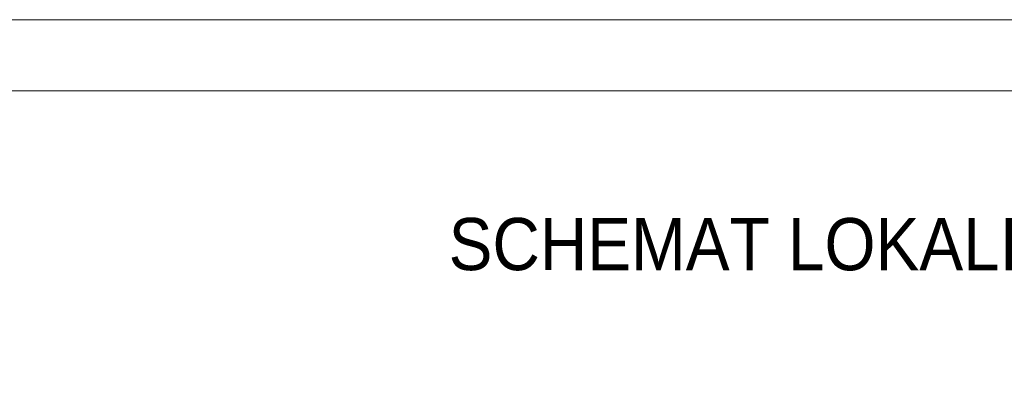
# Model space of a CAD drawing. Header units: millimetres. Extents: x 6904000 to 7075021, y 297772 to 407623.
# Tile 69 of 91: x 7069214 to 7071633, y 324100 to 325004. Entities that reach past the tile are written whole.
import ezdxf

# ---------------------------------------------------------------- set-up
doc = ezdxf.new("R2010")
doc.units = ezdxf.units.MM
doc.layers.add('MCS - 2 piętro - koncepcja (2026.04.17)_do wysłania$0$Obrys powierzchni', color=8, linetype='Continuous', lineweight=9, plot=False)
doc.layers.add('MCS - 2 piętro - koncepcja (2026.04.17)_do wysłania$0$Opis', color=8, linetype='Continuous', lineweight=9)
doc.styles.add('MCS - 2 piętro - koncepcja (2026.04.17)_do wysłania$0$ARIELCE', font='arial.ttf', dxfattribs={"width": 0.9})

msp = doc.modelspace()

# ---------------------------------------------------------------- linework, layer by layer
at = {"layer": 'MCS - 2 piętro - koncepcja (2026.04.17)_do wysłania$0$Obrys powierzchni', "ltscale": 1.6}
for points in [[(7043791.7, 304004.1), (7043791.7, 325004.1), (7073491.7, 325004.1), (7073491.7, 304004.1)], [(7043966.7, 304179.1), (7043966.7, 324829.1), (7073316.7, 324829.1), (7073316.7, 304179.1)]]:
    msp.add_lwpolyline(points, close=True, dxfattribs=at)

# ---------------------------------------------------------------- texts
at = {"layer": 'MCS - 2 piętro - koncepcja (2026.04.17)_do wysłania$0$Opis', "insert": (7070267.9, 324516.6), "char_height": 140, "width": 7240.63, "attachment_point": 1, "rotation": 359.981, "style": 'MCS - 2 piętro - koncepcja (2026.04.17)_do wysłania$0$ARIELCE'}
msp.add_mtext('\\pxsm1,ql;{\\fArial|b0|i0|c238|p34;\\H0.916668x;SCHEMAT LOKALIZACYJNY}', dxfattribs=at)

doc.saveas('drawing.dxf')
